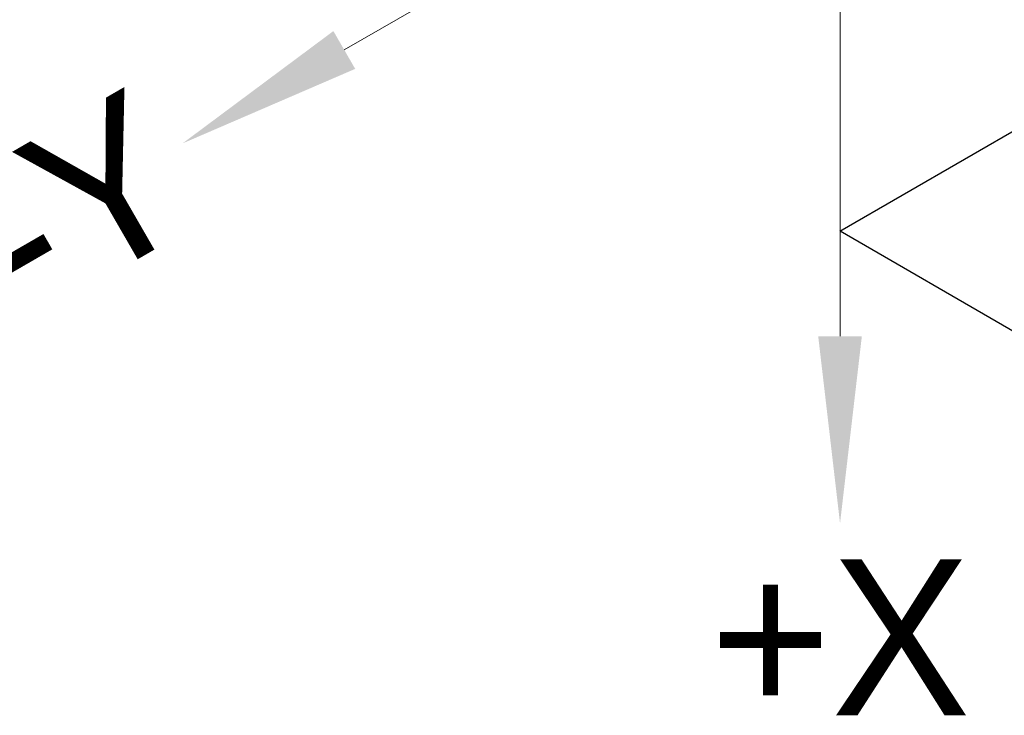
# Model space of a CAD drawing. Header units: millimetres. Extents: x -8713 to 3261, y -18743 to -8704.
# Tile 127 of 154: x 3128 to 3171, y -18334 to -18304. Entities that reach past the tile are written whole.
import ezdxf
from ezdxf.enums import TextEntityAlignment as Align

# ---------------------------------------------------------------- set-up
doc = ezdxf.new("R2010")
doc.units = ezdxf.units.MM
doc.header["$LTSCALE"] = 10
for name, color, linetype, lineweight in [('1轮廓实线层', 7, 'Continuous', 18), ('6文字层', 3, 'Continuous', 13), ('7标注层', 4, 'Continuous', 13)]:
    doc.layers.add(name, color=color, linetype=linetype, lineweight=lineweight)

msp = doc.modelspace()

# ---------------------------------------------------------------- linework, layer by layer
for p, q in [((3163.898, -18313.033), (3175.589, -18306.283)), ((3171.489, -18317.428), (3163.904, -18313.039))]:
    msp.add_line(p, q)
at = {"layer": '1轮廓实线层'}
for q in [(3142.426, -18305.19), (3163.904, -18317.59)]:
    msp.add_line((3163.904, -18292.789), q, dxfattribs=at)
at = {"layer": '7标注层'}
for points in [[(3141.953, -18304.371), (3142.898, -18306.008), (3135.411, -18309.24)], [(3162.959, -18317.59), (3164.849, -18317.59), (3163.904, -18325.69)]]:
    msp.add_solid(points, dxfattribs=at)

# ---------------------------------------------------------------- texts
at = {"layer": '6文字层'}
msp.add_text('-Y', height=6.75, rotation=30, dxfattribs=at).set_placement((3134.76, -18309.615), align=Align.MIDDLE_RIGHT)
msp.add_text('+X', height=6.75, dxfattribs=at).set_placement((3163.904, -18327.255), align=Align.TOP_CENTER)

doc.saveas('drawing.dxf')
